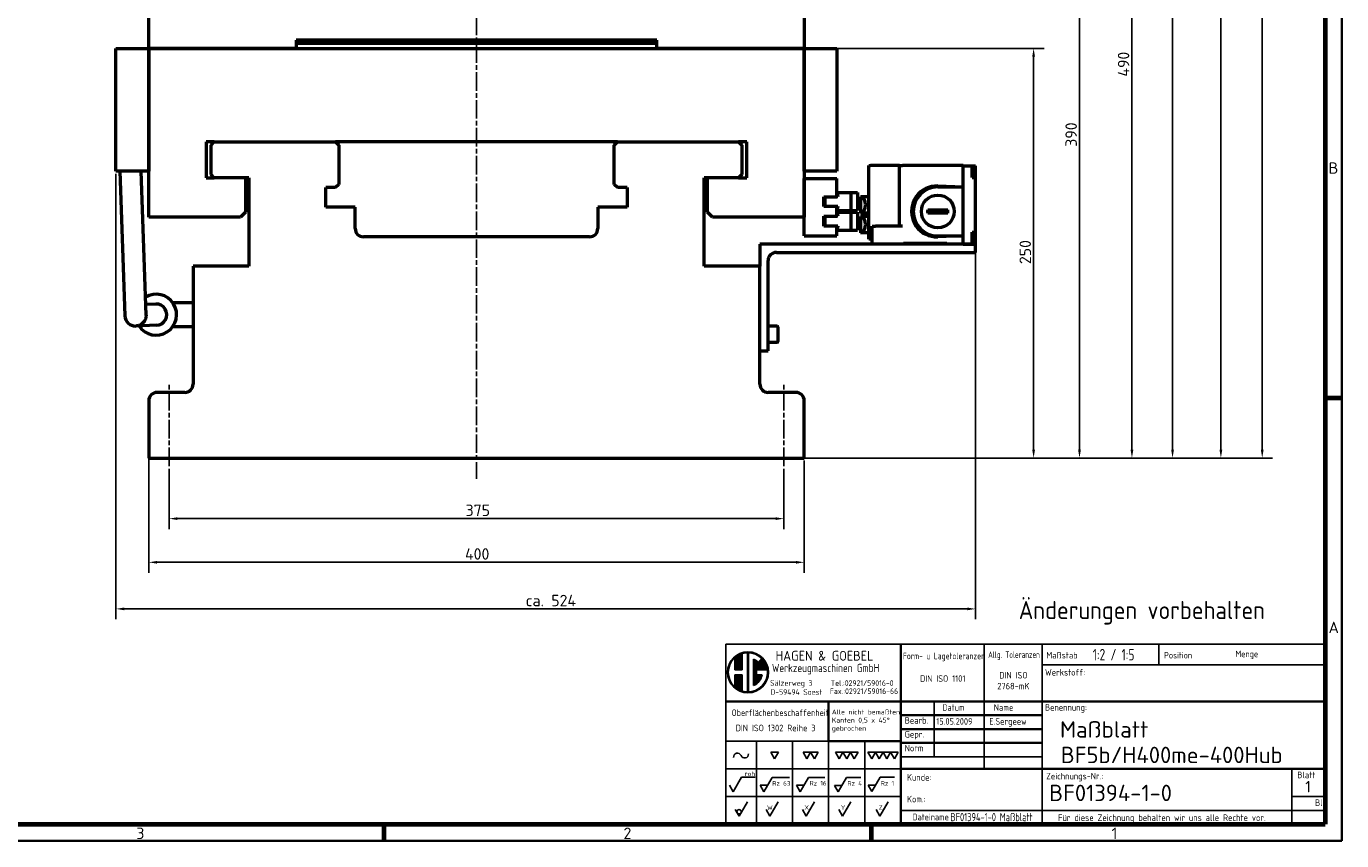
# Model space of a CAD drawing. Header units: millimetres. Extents: x 10 to 2368, y 10 to 1673.
# Tile 8 of 10: x 1565 to 2368, y 10 to 507. Entities that reach past the tile are written whole.
import ezdxf
from ezdxf.enums import TextEntityAlignment as Align

# ---------------------------------------------------------------- set-up
doc = ezdxf.new("R2010")
doc.units = ezdxf.units.MM
doc.header["$LTSCALE"] = 2
doc.linetypes.add('CHAIN', pattern=[0.3543, 0.2362, -0.0295, 0.0591, -0.0295])
doc.layers.get('0').update_dxf_attribs({"lineweight": 25})
for name, color, linetype, lineweight in [('AM_BOR', 7, 'Continuous', 50), ('Bemaßung (ISO)', 7, 'Continuous', 25), ('Mittellinie (ISO)', 7, 'Continuous', 25), ('Rahmen (ISO)', 7, 'Continuous', 70), ('Sichtbar (ISO)', 7, 'Continuous', 50), ('Symbol (ISO)', 7, 'Continuous', 25), ('Titel (ISO)', 7, 'Continuous', 50)]:
    doc.layers.add(name, color=color, linetype=linetype, lineweight=lineweight)
doc.styles.add('ACDINTS_30', font='isocp.shx')
doc.styles.add('ACDINTS_31', font='isocp.shx')
doc.styles.add('ACDINTS_32', font='isocp.shx')
doc.styles.add('ACDINTS_33', font='isocp.shx')
doc.styles.add('ACDINTS_34', font='isocp.shx')
doc.styles.add('ACDINTS_35', font='isocp.shx')
doc.styles.add('ACDINTS_40', font='isocp.shx')
doc.styles.add('ACDINTS_41', font='isocp.shx')
doc.styles.add('Notiztext (DIN)', font='isocpeur.ttf')
doc.styles.get("Standard").update_dxf_attribs({"font": 'ISOCP.shx'})
doc.styles.add('TextStyle32', font='isocp.shx')
doc.styles.add('TextStyle51', font='isocp.shx', dxfattribs={"width": 0.8})
doc.styles.add('TextStyle52', font='isocp.shx', dxfattribs={"width": 0.8})
doc.styles.add('TextStyle53', font='isocp.shx')
doc.styles.add('TextStyle54', font='isocp.shx')
doc.styles.add('TextStyle55', font='isocp.shx', dxfattribs={"width": 0.8})
doc.styles.add('TextStyle56', font='isocp.shx', dxfattribs={"width": 0.8})
doc.styles.add('TextStyle59', font='isocp.shx', dxfattribs={"width": 0.8})
doc.styles.add('TextStyle60', font='isocp.shx', dxfattribs={"width": 0.8})
doc.styles.add('TextStyle61', font='isocp.shx', dxfattribs={"width": 0.8})
doc.styles.add('TextStyle62', font='isocp.shx')
doc.styles.add('TextStyle63', font='isocp.shx')
doc.styles.add('TextStyle64', font='isocp.shx', dxfattribs={"width": 0.8})
doc.styles.add('TextStyle65', font='isocp.shx', dxfattribs={"width": 0.8})
doc.dimstyles.new('Standard (DIN)', dxfattribs={"dimscale": 2, "dimtxt": 3.5, "dimasz": 2.5, "dimexe": 3.175, "dimexo": 0.8, "dimgap": 0.8, "dimtad": 1, "dimdec": 3, "dimrnd": 1e-08, "dimtxsty": 'Notiztext (DIN)', "dimcen": 0.09, "dimdle": 10, "dimclrd": 256, "dimclre": 256, "dimclrt": 256, "dimazin": 2, "dimtfac": 0.571429, "dimtdec": 3, "dimtmove": 0, "dimatfit": 3, "dimfxl": 1, "dimtolj": 1, "dimlwd": -1, "dimlwe": -1, "dimarcsym": 0})

# ---------------------------------------------------------------- blocks, each defined once
blk = doc.blocks.new('Ränder Hagen+Goebel Rahmen')
at = {"layer": 'Rahmen (ISO)', "linetype": 'Continuous', "lineweight": 35}
for p in [(1184, 836), (5, 5)]:
    blk.add_line(p, (1184, 5), dxfattribs=at)
at = {"layer": 'Rahmen (ISO)'}
for p, q in [((1179, 831), (1179, 10)), ((1179, 140.17), (1184, 140.17)), ((10, 10), (1179, 10)), ((891.75, 10), (891.75, 5)), ((1040.38, 10), (1040.38, 5))]:
    blk.add_line(p, q, dxfattribs=at)
at = {"layer": 'Symbol (ISO)', "char_height": 3.5, "style": 'Notiztext (DIN)'}
for s, insert, attachment_point in [('B', (1180, 210.25), 4), ('A', (1180, 70.08), 4), ('3', (817.44, 9), 2), ('2', (966.06, 9), 2), ('1', (1114.69, 9), 2)]:
    blk.add_mtext(s, dxfattribs=dict(at, insert=insert, attachment_point=attachment_point))
blk = doc.blocks.new('Schriftfelder Hagen+Goebel')
at = {"color": 7}
for p, q in [((294.29, 154.82), (111.41, 154.82)), ((111.41, 154.82), (111.41, 99.83)), ((294.29, 99.83), (294.29, 154.82)), ((111.41, 99.83), (294.29, 99.83))]:
    blk.add_line(p, q, dxfattribs=at)
at = {"color": 7, "linetype": 'Continuous', "lineweight": 25}
for p, q in [((114.07, 150.62), (114.07, 147.01)), ((114.34, 150.85), (114.34, 147.01)), ((114.6, 151.05), (114.6, 147.01)), ((114.87, 151.24), (114.87, 147.01)), ((115.13, 151.4), (115.13, 147.01)), ((115.4, 151.54), (115.4, 147.01)), ((115.67, 151.67), (115.67, 147.01)), ((115.93, 151.78), (115.93, 147.01)), ((116.2, 151.88), (116.2, 147.01)), ((116.39, 151.98), (116.39, 147.01)), ((117.99, 152.46), (117.99, 139.96)), ((118.25, 152.46), (118.25, 139.96)), ((119.85, 150.25), (119.85, 142.17)), ((120.12, 150.12), (120.12, 142.3)), ((120.38, 149.97), (120.38, 142.45)), ((120.65, 149.8), (120.65, 142.62)), ((120.92, 149.6), (120.92, 147.01)), ((121.18, 149.36), (121.18, 147.01)), ((121.23, 149.31), (122.36, 150.44)), ((121.45, 149.54), (121.45, 147.01)), ((121.71, 149.8), (121.71, 147.01)), ((121.98, 150.07), (121.98, 147.01)), ((122.25, 150.33), (122.25, 147.01)), ((122.51, 150.25), (122.51, 147.01)), ((122.78, 149.97), (122.78, 147.01)), ((123.04, 149.62), (123.04, 147.01)), ((123.31, 149.2), (123.31, 147.01)), ((123.58, 148.68), (123.58, 147.01)), ((114.07, 147.01), (116.39, 147.01)), ((114.07, 145.41), (114.07, 141.8)), ((114.07, 145.41), (116.39, 145.41)), ((114.34, 145.41), (114.34, 141.57)), ((114.6, 145.41), (114.6, 141.37)), ((114.87, 145.41), (114.87, 141.18)), ((115.13, 145.41), (115.13, 141.02)), ((115.4, 145.41), (115.4, 140.88)), ((115.67, 145.41), (115.67, 140.75)), ((115.93, 145.41), (115.93, 140.64)), ((116.2, 145.41), (116.2, 140.54)), ((116.39, 145.41), (116.39, 140.44)), ((120.78, 147.01), (124.06, 147.01)), ((120.78, 147.01), (120.78, 145.41)), ((120.78, 145.41), (122.44, 145.41)), ((120.92, 145.41), (120.92, 142.82)), ((121.18, 145.41), (121.18, 143.06)), ((121.45, 145.41), (121.45, 143.34)), ((121.71, 145.41), (121.71, 143.68)), ((121.98, 145.41), (121.98, 144.11)), ((122.25, 145.41), (122.25, 144.7)), ((123.84, 147.97), (123.84, 147.01)), ((111.41, 125.21), (142.75, 125.21)), ((120.75, 125.21), (120.75, 99.83)), ((131.75, 125.21), (131.75, 99.83)), ((142.75, 125.21), (142.75, 99.83)), ((153.75, 125.21), (153.75, 99.83)), ((111.41, 116.75), (164.75, 116.75)), ((111.41, 108.29), (164.75, 108.29))]:
    blk.add_line(p, q, dxfattribs=at)
at = {"color": 7, "linetype": 'Continuous', "lineweight": 35}
blk.add_line((142.75, 125.21), (164.75, 125.21), dxfattribs=at)
for p, q in [((125.1, 121.84), (127.41, 121.84)), ((125.1, 121.84), (126.25, 119.84)), ((126.25, 119.84), (127.41, 121.84)), ((134.94, 121.85), (137.25, 121.85)), ((134.94, 121.85), (136.1, 119.85)), ((136.1, 119.85), (137.25, 121.85)), ((137.25, 121.85), (138.41, 119.85)), ((137.25, 121.85), (139.56, 121.85)), ((138.41, 119.85), (139.56, 121.85)), ((144.79, 121.84), (147.1, 121.84)), ((144.79, 121.84), (145.94, 119.84)), ((145.94, 119.84), (147.1, 121.84)), ((148.25, 119.84), (147.1, 121.84)), ((149.41, 121.84), (147.1, 121.84)), ((149.41, 121.84), (148.25, 119.84)), ((149.41, 121.84), (150.56, 119.84)), ((149.41, 121.84), (151.72, 121.84)), ((150.56, 119.84), (151.72, 121.84)), ((154.73, 121.84), (155.88, 119.84)), ((154.73, 121.84), (157.04, 121.84)), ((155.88, 119.84), (157.04, 121.84)), ((157.04, 121.84), (159.35, 121.84)), ((157.04, 121.84), (158.19, 119.84)), ((158.19, 119.84), (159.35, 121.84)), ((161.66, 121.84), (159.35, 121.84)), ((160.5, 119.84), (159.35, 121.84)), ((161.66, 121.84), (160.5, 119.84)), ((161.66, 121.84), (163.97, 121.84)), ((161.66, 121.84), (162.81, 119.84)), ((162.81, 119.84), (163.97, 121.84)), ((113.6, 109.77), (116.15, 114.17)), ((116.15, 114.17), (120.35, 114.17)), ((123.01, 109.74), (125.55, 114.14)), ((125.55, 114.14), (130.76, 114.14)), ((134.08, 109.74), (136.62, 114.14)), ((136.62, 114.14), (141.57, 114.14)), ((145.69, 109.7), (148.23, 114.1)), ((148.23, 114.1), (152.55, 114.1)), ((155.96, 109.79), (158.5, 114.19)), ((158.5, 114.19), (162.82, 114.19)), ((112.45, 111.77), (113.6, 109.77)), ((121.85, 111.74), (123.01, 109.74)), ((121.85, 111.74), (124.16, 111.74)), ((132.92, 111.74), (134.08, 109.74)), ((132.92, 111.74), (135.23, 111.74)), ((144.53, 111.7), (146.84, 111.7)), ((144.53, 111.7), (145.69, 109.7)), ((154.81, 111.79), (157.12, 111.79)), ((154.81, 111.79), (155.96, 109.79)), ((115.4, 102.33), (117.94, 106.73)), ((124.85, 102.33), (127.39, 106.73)), ((135.92, 102.33), (138.46, 106.73)), ((147.01, 102.33), (149.55, 106.73)), ((158.39, 102.33), (160.93, 106.73)), ((114.25, 104.33), (115.4, 102.33)), ((123.7, 104.33), (124.85, 102.33)), ((134.76, 104.33), (135.92, 102.33)), ((145.85, 104.33), (147.01, 102.33)), ((157.23, 104.33), (158.39, 102.33))]:
    blk.add_line(p, q)
at = {"color": 7, "lineweight": 35}
blk.add_line((164.75, 120.98), (164.75, 99.83), dxfattribs=at)
at = {"color": 7, "linetype": 'Continuous', "lineweight": 25}
for radius in [6.25, 5.99]:
    blk.add_circle((118.12, 146.21), radius, dxfattribs=at)
blk.add_circle((115.4, 103.66), 0.667)
for start, end in [(45, 66.8002), (293.1998, 349.5243)]:
    blk.add_arc((118.12, 146.21), 4.39, start, end, dxfattribs=at)
for centre, start, end in [((114.92, 120.36), 21.9122, 185.4858), ((117.09, 121.23), 201.9122, 5.4858)]:
    blk.add_arc(centre, 1.17, start, end)
at = {"layer": 'AM_BOR', "color": 7, "linetype": 'Continuous', "lineweight": 35}
for p, q in [((164.75, 154.82), (164.75, 120.98)), ((111.41, 137.35), (294.29, 137.35)), ((142.75, 125.21), (142.75, 137.35))]:
    blk.add_line(p, q, dxfattribs=at)
at = {"layer": 'AM_BOR', "color": 7, "linetype": 'Continuous', "lineweight": 25}
for p, q in [((190.15, 154.82), (190.15, 116.75)), ((207.93, 154.82), (207.93, 99.83)), ((243.49, 154.82), (243.49, 148.49)), ((207.93, 148.49), (294.29, 148.49)), ((174.91, 137.35), (174.91, 120.43)), ((164.75, 120.43), (207.93, 120.43)), ((284.13, 116.75), (284.13, 99.83)), ((284.13, 108.29), (294.29, 108.29)), ((164.75, 104.06), (294.29, 104.06))]:
    blk.add_line(p, q, dxfattribs=at)
at = {"layer": 'AM_BOR', "color": 7, "lineweight": 35}
blk.add_line((164.75, 116.75), (294.29, 116.75), dxfattribs=at)
at = {"layer": 'Titel (ISO)', "color": 7, "linetype": 'Continuous', "lineweight": 35}
for p, q in [((164.75, 133.12), (207.93, 133.12)), ((164.75, 128.89), (207.93, 128.89)), ((207.93, 124.66), (164.75, 124.66))]:
    blk.add_line(p, q, dxfattribs=at)
at = {"color": 7}
blk.add_text('HAGEN & GOEBEL', height=3, dxfattribs=at).set_placement((126.55, 149.76))
at = {"color": 7, "width": 0.9}
for s, height, p in [('Werkzeugmaschinen GmbH', 2.5, (125.45, 146.3)), ('Sälzerweg 3', 1.7, (124.88, 142.11)), ('D-59494 Soest', 1.7, (124.99, 139.35)), ('Fax.:02921/59016-66', 1.7, (143.13, 139.6)), ('Tel.:02921/59016-0', 1.7, (143.38, 142.07))]:
    blk.add_text(s, height=height, dxfattribs=at).set_placement(p)
at = {"color": 7, "style": 'ACDINTS_30', "width": 0.8}
blk.add_text('Oberflächenbeschaffenheit', height=2, dxfattribs=at).set_placement((113.16, 132.88))
at = {"color": 7, "style": 'ACDINTS_30'}
for s, p in [('Gepr.', (165.95, 126.31)), ('Norm', (165.95, 122.08))]:
    blk.add_text(s, height=2, dxfattribs=at).set_placement(p)
at = {"color": 7, "char_height": 2, "attachment_point": 1, "line_spacing_factor": 0.332}
for s, insert in [('\\fISOCP|b0|i0;\\W0.90;\\H2.0000;Werkstoff:', (208.77, 147.21)), ('\\fISOCP|b0|i0;\\W0.90;\\H2.0000;Benennung:', (208.76, 136.5)), ('\\fISOCP|b0|i0;\\W0.90;\\H2.0000;Zeichnungs-Nr.:', (209.11, 115.53))]:
    blk.add_mtext(s, dxfattribs=dict(at, insert=insert))
at = {"char_height": 1.4}
for s, insert, attachment_point, style in [('roh', (117.1, 114.56), 7, 'ACDINTS_40'), ('Rz 63', (125.53, 111.62), 7, 'ACDINTS_40'), ('Rz 16', (136.89, 111.67), 7, 'ACDINTS_40'), ('Rz 4', (148.45, 111.63), 7, 'ACDINTS_40'), ('Rz 1', (158.63, 111.62), 7, 'ACDINTS_40'), ('W', (125.69, 104.24), 9, 'ACDINTS_41'), ('X', (136.76, 104.25), 9, 'ACDINTS_41'), ('Y', (147.85, 104.24), 9, 'ACDINTS_41'), ('Z', (159.23, 104.26), 9, 'ACDINTS_41')]:
    blk.add_mtext(s, dxfattribs=dict(at, insert=insert, attachment_point=attachment_point, style=style))
at = {"color": 7, "insert": (166.66, 115.16), "char_height": 2, "width": 31.2179, "attachment_point": 1, "line_spacing_factor": 0.996}
blk.add_mtext('\\fISOCP|b0|i0;\\W0.90;\\H2.0000;Kunde:\\P\\PKom.:', dxfattribs=at)
at = {"layer": 'AM_BOR', "color": 7, "style": 'ACDINTS_30'}
for s, width, p in [('Allg. Toleranzen', 0.7, (191.43, 150.6)), ('Position', 0.8, (245.09, 150.43)), ('Menge', 0.8, (266.9, 150.83)), ('Form- u Lagetoleranzen', 0.75, (165.41, 150.21)), ('Dateiname', 0.8, (168.36, 101.05))]:
    blk.add_text(s, height=2, dxfattribs=dict(at, width=width)).set_placement(p)
for s, p in [('Maßstab', (209.15, 150.43)), ('Bearb.', (165.95, 130.54))]:
    blk.add_text(s, height=2, dxfattribs=at).set_placement(p)
at = {"layer": 'AM_BOR', "color": 7, "style": 'ACDINTS_32', "width": 0.983632}
blk.add_text('Datum', height=2, dxfattribs=at).set_placement((180.84, 134.48), align=Align.CENTER)
at = {"layer": 'AM_BOR', "color": 7, "style": 'ACDINTS_31'}
blk.add_text('Name', height=2, dxfattribs=at).set_placement((199.12, 134.48), align=Align.RIGHT)
at = {"layer": 'AM_BOR', "color": 7, "style": 'ACDINTS_32'}
for s, p in [('Blatt', (288.5, 113.9)), ('Bl', (292.31, 105.44))]:
    blk.add_text(s, height=2, dxfattribs=at).set_placement(p, align=Align.CENTER)
at = {"layer": 'AM_BOR', "color": 7, "char_height": 2, "line_spacing_factor": 0.332}
for s, insert, attachment_point, style in [('DIN ISO 1101', (177.55, 143.3), 8, 'ACDINTS_34'), ('DIN ISO 1302 Reihe 3', (114.36, 130.23), 1, 'ACDINTS_33'), ('Für diese Zeichnung behalten wir uns alle Rechte vor.', (212.76, 102.85), 1, 'ACDINTS_33')]:
    blk.add_mtext(s, dxfattribs=dict(at, insert=insert, attachment_point=attachment_point, style=style))
at = {"layer": 'AM_BOR', "color": 7, "line_spacing_factor": 0.996}
for s, insert, char_height, width, attachment_point, style in [('DIN ISO 2768-mK', (199.12, 141), 2, 15.0375, 8, 'ACDINTS_34'), (' \\PAlle nicht bemaßten Kanten 0,5 x 45° gebrochen', (143.71, 137.35), 1.5, 20.5101, 1, 'ACDINTS_35')]:
    blk.add_mtext(s, dxfattribs=dict(at, insert=insert, char_height=char_height, width=width, attachment_point=attachment_point, style=style))
at = {"layer": 'AM_BOR', "color": 7}
for tag, p, height, style, width in [('Maßstab:', (223.33, 149.84), 3.5, 'TextStyle64', 0.8), ('Positionsnummer', (254.96, 149.95), 3.5, 'TextStyle61', 0.8), ('Menge', (277.56, 149.84), 3.5, 'TextStyle60', 0.8), ('Material', (224.04, 143.99), 3, 'TextStyle52', 0.8), ('Halbzeug_(1.Zeile)', (261.93, 144.06), 3, 'TextStyle56', 0.8), ('Material_(2.Zeile)', (224.02, 139.81), 3, 'TextStyle51', 0.8), ('Halbzeug_(2.Zeile)', (261.93, 139.78), 3, 'TextStyle55', 0.8), ('ERSTELLUNGSDATUM', (175.59, 130.24), 2, 'TextStyle63', 0.9), ('AUTOR', (191.76, 130.24), 2, 'TextStyle62', 0.9), ('KONTROLLDATUM', (175.75, 126.01), 2, 'TextStyle53', 0.9), ('KONTROLLIERT_VON', (192.23, 126.32), 2, 'TextStyle54', 0.9), ('Beschreibung_2', (213.59, 121), 3.5, 'TextStyle59', 0.8), ('DATEINAME', (179.92, 100.78), 2.5, 'TextStyle65', 0.8)]:
    blk.add_attdef(tag, p, '', height=height, dxfattribs=dict(at, style=style, width=width))
at = {"layer": 'AM_BOR', "color": 7, "style": 'TextStyle32'}
blk.add_attdef('Plot-Datum', text='', height=3, dxfattribs=at).set_placement((288.92, 100.24), align=Align.CENTER)
at = {"layer": 'Titel (ISO)', "style": 'Notiztext (DIN)'}
blk.add_attdef('TITEL', text='', height=5, dxfattribs=at).set_placement((207.93, 126), align=Align.MIDDLE_LEFT)
blk.add_attdef('Blattnummer', text='', height=3.5, dxfattribs=at).set_placement((290.13, 111.34), align=Align.MIDDLE_CENTER)
at = {"layer": 'Titel (ISO)', "color": 7, "style": 'Notiztext (DIN)'}
blk.add_attdef('BAUTEILNUMMER', text='', height=5, dxfattribs=at).set_placement((210.03, 109.41), align=Align.MIDDLE_LEFT)
blk = doc.blocks.new('*D14')
at = {"layer": 'Bemaßung (ISO)'}
for p, q in [((1652.49, 236.96), (1652.49, 200.21)), ((2027.49, 236.96), (2027.49, 200.21)), ((1657.49, 206.56), (2022.49, 206.56))]:
    blk.add_line(p, q, dxfattribs=at)
for points in [[(1657.49, 207.4), (1657.49, 205.73), (1652.49, 206.56)], [(2022.49, 207.4), (2022.49, 205.73), (2027.49, 206.56)]]:
    blk.add_solid(points, dxfattribs=at)
at = {"layer": 'Defpoints', "color": 0}
for p in [(1652.49, 238.56), (2027.49, 238.56), (2027.49, 206.56)]:
    blk.add_point(p, dxfattribs=at)
at = {"layer": 'Bemaßung (ISO)', "insert": (1833.34, 215.16), "char_height": 7, "attachment_point": 1, "style": 'Notiztext (DIN)'}
blk.add_mtext('\\A1;375', dxfattribs=at)
blk = doc.blocks.new('*D15')
at = {"layer": 'Bemaßung (ISO)'}
for p, q in [((1639.99, 276.96), (1639.99, 173.55)), ((2039.99, 241.96), (2039.99, 173.55)), ((1644.99, 179.9), (2034.99, 179.9))]:
    blk.add_line(p, q, dxfattribs=at)
for points in [[(1644.99, 180.74), (1644.99, 179.07), (1639.99, 179.9)], [(2034.99, 180.74), (2034.99, 179.07), (2039.99, 179.9)]]:
    blk.add_solid(points, dxfattribs=at)
at = {"layer": 'Defpoints', "color": 0}
for p in [(1639.99, 278.56), (2039.99, 243.56), (2039.99, 179.9)]:
    blk.add_point(p, dxfattribs=at)
at = {"layer": 'Bemaßung (ISO)', "insert": (1832.99, 188.5), "char_height": 7, "attachment_point": 1, "style": 'Notiztext (DIN)'}
blk.add_mtext('\\A1;400', dxfattribs=at)
blk = doc.blocks.new('*D16')
at = {"layer": 'Bemaßung (ISO)'}
for p, q in [((1619.99, 416.96), (1619.99, 145.11)), ((2144.49, 379.86), (2144.49, 145.11)), ((1624.99, 151.46), (2139.49, 151.46))]:
    blk.add_line(p, q, dxfattribs=at)
for points in [[(1624.99, 152.3), (1624.99, 150.63), (1619.99, 151.46)], [(2139.49, 152.3), (2139.49, 150.63), (2144.49, 151.46)]]:
    blk.add_solid(points, dxfattribs=at)
at = {"layer": 'Defpoints', "color": 0}
for p in [(1619.99, 418.56), (2144.49, 381.46), (2144.49, 151.46)]:
    blk.add_point(p, dxfattribs=at)
at = {"layer": 'Bemaßung (ISO)', "insert": (1870.02, 160.07), "char_height": 7, "attachment_point": 1, "style": 'Notiztext (DIN)'}
blk.add_mtext('\\A1;ca. 524', dxfattribs=at)
blk = doc.blocks.new('*D17')
at = {"layer": 'Bemaßung (ISO)'}
for p, q in [((2041.59, 493.56), (2186.34, 493.56)), ((2179.99, 248.56), (2179.99, 488.56)), ((1641.59, 243.56), (2186.34, 243.56))]:
    blk.add_line(p, q, dxfattribs=at)
for points in [[(2179.16, 488.56), (2180.82, 488.56), (2179.99, 493.56)], [(2179.16, 248.56), (2180.82, 248.56), (2179.99, 243.56)]]:
    blk.add_solid(points, dxfattribs=at)
at = {"layer": 'Defpoints', "color": 0}
for p in [(2039.99, 493.56), (2179.99, 493.56), (1639.99, 243.56)]:
    blk.add_point(p, dxfattribs=at)
at = {"layer": 'Bemaßung (ISO)', "insert": (2171.39, 361.91), "char_height": 7, "attachment_point": 1, "rotation": 90, "style": 'Notiztext (DIN)'}
blk.add_mtext('\\A1;250', dxfattribs=at)
blk = doc.blocks.new('*D18')
at = {"layer": 'Bemaßung (ISO)'}
for p, q in [((1841.59, 633.56), (2214.34, 633.56)), ((2207.99, 248.56), (2207.99, 628.56)), ((1641.59, 243.56), (2214.34, 243.56))]:
    blk.add_line(p, q, dxfattribs=at)
for points in [[(2207.16, 628.56), (2208.82, 628.56), (2207.99, 633.56)], [(2207.16, 248.56), (2208.82, 248.56), (2207.99, 243.56)]]:
    blk.add_solid(points, dxfattribs=at)
at = {"layer": 'Defpoints', "color": 0}
for p in [(1839.99, 633.56), (2207.99, 633.56), (1639.99, 243.56)]:
    blk.add_point(p, dxfattribs=at)
at = {"layer": 'Bemaßung (ISO)', "insert": (2199.39, 433.52), "char_height": 7, "attachment_point": 1, "rotation": 90, "style": 'Notiztext (DIN)'}
blk.add_mtext('\\A1;390', dxfattribs=at)
blk = doc.blocks.new('*D19')
at = {"layer": 'Bemaßung (ISO)'}
for p, q in [((1873.61, 733.56), (2246.34, 733.56)), ((2239.99, 728.56), (2239.99, 248.56)), ((2041.59, 243.56), (2246.34, 243.56))]:
    blk.add_line(p, q, dxfattribs=at)
for points in [[(2239.16, 728.56), (2240.82, 728.56), (2239.99, 733.56)], [(2239.16, 248.56), (2240.82, 248.56), (2239.99, 243.56)]]:
    blk.add_solid(points, dxfattribs=at)
at = {"layer": 'Defpoints', "color": 0}
for p in [(1872.01, 733.56), (2039.99, 243.56), (2239.99, 243.56)]:
    blk.add_point(p, dxfattribs=at)
at = {"layer": 'Bemaßung (ISO)', "insert": (2231.39, 476.31), "char_height": 7, "attachment_point": 1, "rotation": 90, "style": 'Notiztext (DIN)'}
blk.add_mtext('\\A1;490', dxfattribs=at)
blk = doc.blocks.new('*D20')
at = {"layer": 'Bemaßung (ISO)'}
for p, q in [((1999.09, 1146.56), (2271.14, 1146.56)), ((2264.79, 248.56), (2264.79, 1141.56)), ((1641.59, 243.56), (2271.14, 243.56))]:
    blk.add_line(p, q, dxfattribs=at)
for points in [[(2263.95, 1141.56), (2265.62, 1141.56), (2264.79, 1146.56)], [(2263.95, 248.56), (2265.62, 248.56), (2264.79, 243.56)]]:
    blk.add_solid(points, dxfattribs=at)
at = {"layer": 'Defpoints', "color": 0}
for p in [(1997.49, 1146.56), (2264.79, 1146.56), (1639.99, 243.56)]:
    blk.add_point(p, dxfattribs=at)
at = {"layer": 'Bemaßung (ISO)', "insert": (2256.19, 696.96), "char_height": 7, "attachment_point": 1, "rotation": 90, "style": 'Notiztext (DIN)'}
blk.add_mtext('\\A1;903', dxfattribs=at)
blk = doc.blocks.new('*D21')
at = {"layer": 'Bemaßung (ISO)'}
for p, q in [((1991.59, 1184.56), (2300.64, 1184.56)), ((2294.29, 248.56), (2294.29, 1179.56)), ((1641.59, 243.56), (2300.64, 243.56))]:
    blk.add_line(p, q, dxfattribs=at)
for points in [[(2293.46, 1179.56), (2295.12, 1179.56), (2294.29, 1184.56)], [(2293.46, 248.56), (2295.12, 248.56), (2294.29, 243.56)]]:
    blk.add_solid(points, dxfattribs=at)
at = {"layer": 'Defpoints', "color": 0}
for p in [(1989.99, 1184.56), (2294.29, 1184.56), (1639.99, 243.56)]:
    blk.add_point(p, dxfattribs=at)
at = {"layer": 'Bemaßung (ISO)', "insert": (2285.68, 700.06), "char_height": 7, "attachment_point": 1, "rotation": 90, "style": 'Notiztext (DIN)'}
blk.add_mtext('\\A1;ca. 941', dxfattribs=at)
blk = doc.blocks.new('*D22')
at = {"layer": 'Bemaßung (ISO)'}
for p, q in [((1899.59, 1223.56), (2325.84, 1223.56)), ((2319.49, 248.56), (2319.49, 1218.56)), ((1641.59, 243.56), (2325.84, 243.56))]:
    blk.add_line(p, q, dxfattribs=at)
for points in [[(2318.66, 1218.56), (2320.33, 1218.56), (2319.49, 1223.56)], [(2318.66, 248.56), (2320.33, 248.56), (2319.49, 243.56)]]:
    blk.add_solid(points, dxfattribs=at)
at = {"layer": 'Defpoints', "color": 0}
for p in [(1897.99, 1223.56), (2319.49, 1223.56), (1639.99, 243.56)]:
    blk.add_point(p, dxfattribs=at)
at = {"layer": 'Bemaßung (ISO)', "insert": (2310.89, 719.58), "char_height": 7, "attachment_point": 1, "rotation": 90, "style": 'Notiztext (DIN)'}
blk.add_mtext('\\A1;ca. 980', dxfattribs=at)

msp = doc.modelspace()

# ---------------------------------------------------------------- linework, layer by layer
at = {"layer": 'Mittellinie (ISO)', "linetype": 'CHAIN', "ltscale": 23.990969}
for p, q in [((1839.9894, 530.0085), (1839.9894, 230.7567)), ((1652.4894, 238.5626), (1652.4894, 288.512)), ((2027.4894, 238.5626), (2027.4894, 288.512))]:
    msp.add_line(p, q, dxfattribs=at)
at = {"layer": 'Sichtbar (ISO)'}
for p, q in [((1639.9894, 493.5626), (1639.9894, 528.5626)), ((2039.9894, 528.5626), (2039.9894, 493.5626)), ((1729.9894, 498.5626), (1729.9894, 493.5626)), ((1949.9894, 498.5626), (1729.9894, 498.5626)), ((1949.9894, 493.5626), (1949.9894, 498.5626)), ((1619.9894, 493.5626), (1639.9894, 493.5626)), ((1619.9894, 418.5626), (1619.9894, 493.5626)), ((1639.9894, 493.5626), (2039.9894, 493.5626)), ((1639.9894, 390.5626), (1639.9894, 493.5626)), ((1639.9894, 493.5626), (1639.9894, 418.5626)), ((1729.9894, 493.5626), (1639.9894, 493.5626)), ((1949.9894, 496.5626), (1729.9894, 496.5626)), ((2039.9894, 493.5626), (1949.9894, 493.5626)), ((2039.9894, 493.5626), (2039.9894, 390.5626)), ((2039.9894, 493.5626), (2059.9894, 493.5626)), ((2039.9894, 418.5626), (2039.9894, 493.5626)), ((2059.9894, 493.5626), (2059.9894, 418.5626)), ((1674.9894, 436.5626), (1674.9894, 414.5626)), ((1679.9894, 436.5626), (1674.9894, 436.5626)), ((1677.9894, 434.5626), (1679.9894, 436.5626)), ((1677.9894, 416.5626), (1677.9894, 434.5626)), ((1679.9894, 436.5626), (1753.9894, 436.5626)), ((1753.9894, 436.5626), (1755.9894, 434.5626)), ((1925.9894, 436.5626), (1753.9894, 436.5626)), ((1755.9894, 434.5626), (1755.9894, 410.5626)), ((1923.9894, 434.5626), (1925.9894, 436.5626)), ((1923.9894, 410.5626), (1923.9894, 434.5626)), ((1925.9894, 436.5626), (1999.9894, 436.5626)), ((1999.9894, 436.5626), (2001.9894, 434.5626)), ((2004.9894, 436.5626), (1999.9894, 436.5626)), ((2001.9894, 434.5626), (2001.9894, 416.5626)), ((2004.9894, 414.5626), (2004.9894, 436.5626)), ((1639.9894, 418.5626), (1619.9894, 418.5626)), ((1622.3861, 418.5626), (1625.3294, 330.3935)), ((1638.322, 330.8298), (1635.3934, 418.5626)), ((2059.9894, 418.5626), (2039.9894, 418.5626)), ((2079.4894, 422.0626), (2080.4894, 422.0626)), ((2079.4894, 377.0626), (2079.4894, 422.0626)), ((2080.881, 422.0626), (2080.4894, 422.0626)), ((2082.9941, 422.0626), (2080.881, 422.0626)), ((2090.3462, 422.0626), (2082.9941, 422.0626)), ((2092.5633, 422.0626), (2090.3462, 422.0626)), ((2097.4196, 422.0626), (2092.5633, 422.0626)), ((2098.0894, 422.0626), (2097.4196, 422.0626)), ((2098.0894, 385.0626), (2098.0894, 422.0626)), ((2098.0894, 422.0626), (2100.0196, 422.0626)), ((2136.9894, 422.0626), (2100.0196, 422.0626)), ((2136.9894, 421.9626), (2136.9894, 422.0626)), ((2136.9894, 374.1626), (2136.9894, 421.9626)), ((2136.9894, 421.9626), (2142.4894, 421.9626)), ((2142.4894, 421.9626), (2144.4894, 421.9626)), ((2142.4894, 414.6626), (2142.4894, 421.9626)), ((2143.833, 421.145), (2142.4894, 421.2626)), ((2143.4794, 419.0626), (2143.833, 419.0626)), ((2143.4794, 419.0626), (2143.4794, 418.2626)), ((2143.833, 418.2626), (2143.4794, 418.2626)), ((2143.833, 419.0626), (2144.2894, 419.0626)), ((2144.2894, 418.2626), (2143.833, 418.2626)), ((2144.2894, 420.6469), (2144.2894, 419.0626)), ((2144.2894, 418.2626), (2144.2894, 416.2782)), ((2144.4894, 418.6626), (2144.4894, 421.9626)), ((2144.4894, 414.6626), (2144.4894, 418.6626)), ((1674.9894, 414.5626), (1679.9894, 414.5626)), ((1679.9894, 414.5626), (1677.9894, 416.5626)), ((1700.9894, 414.5626), (1679.9894, 414.5626)), ((1698.9894, 414.5626), (1698.9894, 393.5626)), ((1700.9894, 414.5626), (1700.9894, 360.5626)), ((1755.9894, 410.5626), (1753.9894, 408.5626)), ((1925.9894, 408.5626), (1923.9894, 410.5626)), ((1978.9894, 360.5626), (1978.9894, 414.5626)), ((1999.9894, 414.5626), (1978.9894, 414.5626)), ((1980.9894, 393.5626), (1980.9894, 414.5626)), ((2001.9894, 416.5626), (1999.9894, 414.5626)), ((1999.9894, 414.5626), (2004.9894, 414.5626)), ((2039.9894, 414.0626), (2059.9894, 414.0626)), ((2039.9894, 379.0626), (2039.9894, 414.0626)), ((2059.9894, 403.0626), (2059.9894, 414.0626)), ((2121.4894, 409.6038), (2136.9894, 409.0626)), ((2143.833, 415.7801), (2142.4894, 415.6626)), ((2142.4894, 414.6626), (2144.4894, 414.6626)), ((2144.4894, 381.4626), (2144.4894, 414.6626)), ((1747.9894, 396.5626), (1747.9894, 408.5626)), ((1753.9894, 408.5626), (1747.9894, 408.5626)), ((1931.9894, 408.5626), (1925.9894, 408.5626)), ((1931.9894, 408.5626), (1931.9894, 396.5626)), ((2051.9894, 403.0626), (2059.9894, 403.0626)), ((2051.9894, 397.0626), (2051.9894, 403.0626)), ((2052.4894, 403.0626), (2052.4894, 397.3626)), ((2059.9894, 405.5626), (2068.4894, 405.5626)), ((2059.9894, 405.5616), (2060.4104, 403.0626)), ((2060.4104, 403.0626), (2059.9894, 403.0626)), ((2068.4894, 405.5626), (2068.4894, 394.5626)), ((2068.4894, 405.5626), (2072.4894, 405.5626)), ((2072.4894, 405.5626), (2072.4894, 394.5626)), ((2074.5668, 393.0726), (2074.5668, 403.0526)), ((2079.4894, 403.0526), (2074.5668, 403.0526)), ((2121.4894, 409.0626), (2136.9894, 409.0626)), ((1698.9894, 393.5626), (1695.9894, 390.5626)), ((1765.9894, 396.5626), (1747.9894, 396.5626)), ((1765.9894, 383.5626), (1765.9894, 396.5626)), ((1931.9894, 396.5626), (1913.9894, 396.5626)), ((1913.9894, 396.5626), (1913.9894, 383.5626)), ((1983.9894, 390.5626), (1980.9894, 393.5626)), ((2059.9894, 397.0626), (2051.9894, 397.0626)), ((2052.4894, 397.0626), (2052.4894, 397.3626)), ((2052.4894, 397.3626), (2060.461, 397.3626)), ((2059.6334, 397.3626), (2059.6334, 397.0626)), ((2060.461, 397.3626), (2059.9894, 394.5636)), ((2059.9894, 391.0626), (2059.9894, 397.0626)), ((2059.9894, 394.5626), (2068.4894, 394.5626)), ((2059.9894, 393.5626), (2068.4894, 393.5626)), ((2059.9894, 393.5616), (2060.4104, 391.0626)), ((2068.4894, 394.5626), (2072.4894, 394.5626)), ((2068.4894, 393.5626), (2068.4894, 382.5626)), ((2068.4894, 393.5626), (2072.4894, 393.5626)), ((2072.4894, 393.5626), (2072.4894, 382.5626)), ((2115.3388, 395.0626), (2127.6401, 395.0626)), ((1695.9894, 390.5626), (1639.9894, 390.5626)), ((2039.9894, 390.5626), (1983.9894, 390.5626)), ((2051.9894, 391.0626), (2059.9894, 391.0626)), ((2051.9894, 385.0626), (2051.9894, 391.0626)), ((2052.4894, 391.0626), (2052.4894, 385.3626)), ((2052.4894, 385.0626), (2052.4894, 385.3626)), ((2052.4894, 385.3626), (2060.461, 385.3626)), ((2059.6334, 385.3626), (2059.6334, 385.0626)), ((2060.4104, 391.0626), (2059.9894, 391.0626)), ((2060.461, 385.3626), (2059.9894, 382.5636)), ((2079.4894, 393.0726), (2074.5668, 393.0726)), ((2074.5668, 381.0726), (2074.5668, 391.0526)), ((2079.4894, 391.0526), (2074.5668, 391.0526)), ((2127.6401, 393.0626), (2115.3388, 393.0626)), ((1908.9894, 378.5626), (1770.9894, 378.5626)), ((2039.9894, 379.0626), (2059.9894, 379.0626)), ((2059.9894, 385.0626), (2051.9894, 385.0626)), ((2059.9894, 379.0626), (2059.9894, 385.0626)), ((2059.9894, 382.5626), (2068.4894, 382.5626)), ((2068.4894, 382.5626), (2072.4894, 382.5626)), ((2079.4894, 381.0726), (2074.5668, 381.0726)), ((2081.4894, 374.0626), (2081.4894, 385.0626)), ((2081.4894, 385.0626), (2083.4196, 385.0626)), ((2100.0196, 385.0626), (2083.4196, 385.0626)), ((2136.9894, 379.0626), (2121.4894, 378.5213)), ((2121.4894, 379.0626), (2136.9894, 379.0626)), ((2142.4894, 381.4626), (2144.4894, 381.4626)), ((2142.4894, 374.1626), (2142.4894, 381.4626)), ((2143.833, 379.945), (2142.4894, 380.0626)), ((2143.4794, 377.6626), (2143.833, 377.6626)), ((2143.4794, 377.6626), (2143.4794, 376.8626)), ((2143.833, 377.6626), (2144.2894, 377.6626)), ((2144.2894, 379.4469), (2144.2894, 377.6626)), ((2144.4894, 377.4626), (2144.4894, 381.4626)), ((2144.4894, 374.1626), (2144.4894, 377.4626)), ((2012.9894, 374.0626), (2012.9894, 360.5626)), ((2144.4894, 374.0626), (2012.9894, 374.0626)), ((2080.4894, 377.0626), (2079.4894, 377.0626)), ((2080.4894, 377.0626), (2080.881, 377.0626)), ((2080.881, 377.0626), (2081.4894, 377.0626)), ((2100.4894, 374.7626), (2126.9894, 374.7626)), ((2100.4894, 374.0626), (2100.4894, 374.7626)), ((2126.9894, 374.7626), (2126.9894, 374.0626)), ((2136.9894, 374.1626), (2142.4894, 374.1626)), ((2136.9894, 374.0626), (2136.9894, 374.1626)), ((2143.833, 374.5801), (2142.4894, 374.4626)), ((2142.4894, 374.1626), (2144.4894, 374.1626)), ((2143.833, 376.8626), (2143.4794, 376.8626)), ((2144.2894, 376.8626), (2143.833, 376.8626)), ((2144.2894, 376.8626), (2144.2894, 375.0782)), ((2144.4894, 369.0626), (2144.4894, 374.0626)), ((2017.9894, 309.0626), (2017.9894, 364.0626)), ((2022.9894, 369.0626), (2144.4894, 369.0626)), ((1700.9894, 360.5626), (1666.9894, 360.5626)), ((1666.9894, 360.5626), (1666.9894, 288.5626)), ((2012.9894, 360.5626), (1978.9894, 360.5626)), ((2012.9894, 288.5626), (2012.9894, 360.5626)), ((1644.2726, 337.5294), (1638.1053, 337.3236)), ((1654.4894, 338.533), (1666.9894, 338.533)), ((1638.322, 330.8298), (1638.3221, 330.8272)), ((1644.7063, 324.5367), (1632.0426, 324.1139)), ((1666.9894, 323.533), (1654.4894, 323.533)), ((2023.3894, 324.0626), (2017.9894, 324.0626)), ((2023.9894, 323.4626), (2023.9894, 314.6626)), ((2023.3894, 314.0626), (2017.9894, 314.0626)), ((2012.9894, 309.0626), (2017.9894, 309.0626)), ((1661.9894, 283.5626), (1644.9894, 283.5626)), ((2034.9894, 283.5626), (2017.9894, 283.5626)), ((1639.9894, 278.5626), (1639.9894, 243.5626)), ((2039.9894, 243.5626), (2039.9894, 278.5626)), ((1639.9894, 243.5626), (2039.9894, 243.5626))]:
    msp.add_line(p, q, dxfattribs=at)
at = {"layer": 'Sichtbar (ISO)', "flags": 128}
for points in [[(2074.5668, 403.0526), (2074.5669, 403.0525), (2074.5673, 403.0525), (2074.5678, 403.0525), (2074.5686, 403.0524), (2074.5697, 403.0523), (2074.571, 403.0521), (2074.5725, 403.052), (2074.5742, 403.0518), (2074.5762, 403.0516), (2074.5784, 403.0514), (2074.5808, 403.0512), (2074.5835, 403.0509), (2074.5864, 403.0506), (2074.5896, 403.0503), (2074.593, 403.05), (2074.5966, 403.0497), (2074.6004, 403.0493), (2074.6045, 403.0489), (2074.6089, 403.0485), (2074.6134, 403.0481), (2074.6182, 403.0477), (2074.6232, 403.0472), (2074.6284, 403.0468), (2074.6338, 403.0463)], [(2074.6338, 393.0788), (2074.6284, 393.0784), (2074.6232, 393.0779), (2074.6182, 393.0774), (2074.6134, 393.077), (2074.6089, 393.0766), (2074.6045, 393.0762), (2074.6004, 393.0758), (2074.5966, 393.0755), (2074.593, 393.0751), (2074.5896, 393.0748), (2074.5864, 393.0745), (2074.5835, 393.0742), (2074.5808, 393.074), (2074.5784, 393.0737), (2074.5762, 393.0735), (2074.5742, 393.0733), (2074.5725, 393.0731), (2074.571, 393.073), (2074.5697, 393.0729), (2074.5686, 393.0727), (2074.5678, 393.0727), (2074.5673, 393.0726), (2074.5669, 393.0726), (2074.5668, 393.0726)], [(2074.5668, 391.0526), (2074.5669, 391.0525), (2074.5673, 391.0525), (2074.5678, 391.0525), (2074.5686, 391.0524), (2074.5697, 391.0523), (2074.571, 391.0521), (2074.5725, 391.052), (2074.5742, 391.0518), (2074.5762, 391.0516), (2074.5784, 391.0514), (2074.5808, 391.0512), (2074.5835, 391.0509), (2074.5864, 391.0506), (2074.5896, 391.0503), (2074.593, 391.05), (2074.5966, 391.0497), (2074.6004, 391.0493), (2074.6045, 391.0489), (2074.6089, 391.0485), (2074.6134, 391.0481), (2074.6182, 391.0477), (2074.6232, 391.0472), (2074.6284, 391.0468), (2074.6338, 391.0463)], [(2074.6338, 381.0788), (2074.6284, 381.0784), (2074.6232, 381.0779), (2074.6182, 381.0774), (2074.6134, 381.077), (2074.6089, 381.0766), (2074.6045, 381.0762), (2074.6004, 381.0758), (2074.5966, 381.0755), (2074.593, 381.0751), (2074.5896, 381.0748), (2074.5864, 381.0745), (2074.5835, 381.0742), (2074.5808, 381.074), (2074.5784, 381.0737), (2074.5762, 381.0735), (2074.5742, 381.0733), (2074.5725, 381.0731), (2074.571, 381.073), (2074.5697, 381.0729), (2074.5686, 381.0727), (2074.5678, 381.0727), (2074.5673, 381.0726), (2074.5669, 381.0726), (2074.5668, 381.0726)], [(1638.3221, 330.8272), (1638.3222, 330.4004), (1638.2942, 329.9744), (1638.2385, 329.5517), (1638.1552, 329.1339), (1638.0448, 328.7224), (1637.9074, 328.3185), (1637.744, 327.9248), (1637.5557, 327.5435), (1637.3431, 327.1757), (1637.1068, 326.8225), (1636.8478, 326.4852), (1636.5667, 326.1649), (1636.2657, 325.8641), (1635.9463, 325.5842), (1635.6096, 325.326), (1635.2568, 325.0903), (1634.889, 324.8779), (1634.5073, 324.6896), (1634.1145, 324.5269), (1633.7128, 324.3904), (1633.3035, 324.2806), (1632.8878, 324.1977), (1632.467, 324.142), (1632.0426, 324.1139)]]:
    msp.add_lwpolyline(points, dxfattribs=at)
at = {"layer": 'Sichtbar (ISO)'}
msp.add_circle((2121.4894, 394.0626), 10, dxfattribs=at)
for centre, radius, start, end in [((2143.7894, 420.6469), 0.5, 0, 85), ((2143.7894, 416.2782), 0.5, 275, 0), ((2121.4894, 394.0626), 16, 145.1866119, 214.8133881), ((2121.4894, 394.0626), 15, 90, 270), ((2121.4894, 394.0626), 6.2314, 170.7654096, 189.2345904), ((2121.4894, 394.0626), 6.2314, 350.7654096, 9.2345904), ((1770.9894, 383.5626), 5, 180, 270), ((1908.9894, 383.5626), 5, 270, 0), ((2143.7894, 379.4469), 0.5, 0, 85), ((2143.7894, 375.0782), 0.5, 275, 0), ((2022.9894, 364.0626), 5, 90, 180), ((1644.4894, 331.033), 12.5, 213.2441646, 121.4933686), ((1644.4894, 331.033), 6.5, 271.9119131, 91.9119131), ((1631.8257, 330.6103), 6.5, 181.9119131, 271.9119131), ((2023.3894, 323.4626), 0.6, 0, 90), ((2023.3894, 314.6626), 0.6, 270, 0), ((1644.9894, 278.5626), 5, 90, 180), ((1661.9894, 288.5626), 5, 270, 0), ((2017.9894, 288.5626), 5, 180, 270), ((2034.9894, 278.5626), 5, 0, 90)]:
    msp.add_arc(centre, radius, start, end, dxfattribs=at)
for centre, major_axis, ratio, start_param, end_param in [((2120.9461, 394.0626), (15.5602, 0), 0.99939008, 1.53586846, 2.51375243), ((2074.4894, 398.0626), (0, 4.99), 0.57735027, 3.19171384, 6.23306412), ((2061.3011, 400.0626), (0, -3), 0.74895572, 5.83215849, 5.89385216), ((2061.3011, 388.0626), (0, -3), 0.74895572, 5.83215849, 5.89385216), ((2074.4894, 386.0626), (0, 4.99), 0.57735027, 3.19171384, 6.23306412), ((2120.9461, 394.0626), (15.5602, 0), 0.99939008, 3.76943288, 4.74731685)]:
    msp.add_ellipse(centre, major_axis=major_axis, ratio=ratio, start_param=start_param, end_param=end_param, dxfattribs=at)

# ---------------------------------------------------------------- block references
at = {"xscale": 2, "yscale": 2, "zscale": 2}
msp.add_blockref('Ränder Hagen+Goebel Rahmen', (0, 0), dxfattribs=at)
ref = msp.add_blockref('Schriftfelder Hagen+Goebel', (1769.4132, -179.6567), dxfattribs=dict(xscale=2, yscale=2, zscale=2))
ref.add_attrib('Blattnummer', '1 ', dxfattribs={"layer": 'Titel (ISO)', "height": 7, "style": 'Notiztext (DIN)'}).set_placement((2349.6814, 43.0146), align=Align.MIDDLE_CENTER)
ref.add_attrib('TITEL', 'Maßblatt ', dxfattribs={"layer": 'Titel (ISO)', "height": 10, "style": 'Notiztext (DIN)'}).set_placement((2196.1035, 77.9084), align=Align.MIDDLE_LEFT)
ref.add_attrib('BAUTEILNUMMER', 'BF01394-1-0 ', dxfattribs={"layer": 'Titel (ISO)', "color": 7, "height": 10, "style": 'Notiztext (DIN)'}).set_placement((2189.4682, 39.1648), align=Align.MIDDLE_LEFT)
ref.add_attrib('Beschreibung_2', 'BF5b/H400me-400Hub', dxfattribs={"layer": 'Titel (ISO)', "color": 7, "height": 10, "style": 'Notiztext (DIN)'}).set_placement((2196.5857, 62.3492), align=Align.MIDDLE_LEFT)
ref.add_attrib('AUTOR', 'E.Sergeew', (2152.9349, 80.82), dxfattribs={"layer": 'AM_BOR', "color": 7, "height": 4, "style": 'TextStyle62', "width": 0.9})
ref.add_attrib('ERSTELLUNGSDATUM', '15.05.2009', (2120.5961, 80.82), dxfattribs={"layer": 'AM_BOR', "color": 7, "height": 4, "style": 'TextStyle63', "width": 0.9})
ref.add_attrib('Maßstab:', '1:2 / 1:5', (2216.0808, 120.029), dxfattribs={"layer": 'AM_BOR', "color": 7, "height": 7, "style": 'TextStyle64', "width": 0.8})
ref.add_attrib('DATEINAME', 'BF01394-1-0 Maßblatt ', (2129.2559, 21.8984), dxfattribs={"layer": 'AM_BOR', "color": 7, "height": 5, "style": 'TextStyle65', "width": 0.8})

# ---------------------------------------------------------------- texts
at = {"layer": 'Symbol (ISO)', "insert": (2170.9229, 156.2668), "char_height": 11, "width": 207.855241, "attachment_point": 1, "style": 'Notiztext (DIN)'}
msp.add_mtext('{\\fISOCP2_IV25|b0|i0;\\H11.0000;Änderungen vorbehalten}', dxfattribs=at)

# ---------------------------------------------------------------- dimensions: what is measured, and where the dimension line sits
at = {"layer": 'Bemaßung (ISO)'}
for base, p1, p2, angle, override, picture, middle in [((2319.494, 1223.5626), (1639.9894, 243.5626), (1897.9894, 1223.5626), 90, {"dimdec": 3, "dimtp": 0, "dimtm": 0, "dimtdec": 3, "dimatfit": 2}, '*D22', (2319.494, 733.9334)), ((2294.2894, 1184.5626), (1639.9894, 243.5626), (1989.9894, 1184.5626), 90, {"dimdec": 3, "dimtp": 0, "dimtm": 0, "dimtdec": 3, "dimatfit": 2}, '*D21', (2294.2894, 714.0626)), ((2144.4894374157, 151.4622112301), (1619.9894374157, 418.5625601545), (2144.4894374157, 381.4625601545), 180, {"dimdec": 0, "dimtp": 0, "dimtm": 0, "dimtdec": 0, "dimatfit": 2}, '*D16', (1884.7196471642, 151.4622112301))]:
    dim = msp.add_linear_dim(base=base, p1=p1, p2=p2, angle=angle, text='ca. <>', dimstyle='Standard (DIN)', override=override, dxfattribs=at)
    dim.commit()
    dim.dimension.update_dxf_attribs({"geometry": picture, "text_midpoint": middle, "dimtype": 160})
for base, p1, p2, angle, picture, middle in [((2264.7853, 1146.5626), (1639.9894, 243.5626), (1997.4894, 1146.5626), 90, '*D20', (2264.7853, 703.6093)), ((2239.9894, 243.5626), (1872.0051, 733.5626), (2039.9894, 243.5626), 90, '*D19', (2239.9894, 483.3126)), ((2207.9894, 633.5626), (1639.9894, 243.5626), (1839.9894, 633.5626), 90, '*D18', (2207.9894, 440.1712)), ((2179.9894, 493.5626), (1639.9894, 243.5626), (2039.9894, 493.5626), 90, '*D17', (2179.9894, 368.5626)), ((2039.9894, 179.905), (1639.9894, 278.5626), (2039.9894, 243.5626), 180, '*D15', (1839.9894, 179.905)), ((2027.4894, 206.5626), (1652.4894, 238.5626), (2027.4894, 238.5626), 180, '*D14', (1839.9894, 206.5626))]:
    dim = msp.add_linear_dim(base=base, p1=p1, p2=p2, angle=angle, dimstyle='Standard (DIN)', override={"dimdec": 3, "dimtp": 0, "dimtm": 0, "dimtdec": 3, "dimatfit": 2}, dxfattribs=at)
    dim.commit()
    dim.dimension.update_dxf_attribs({"geometry": picture, "text_midpoint": middle, "dimtype": 160})

doc.saveas('drawing.dxf')
